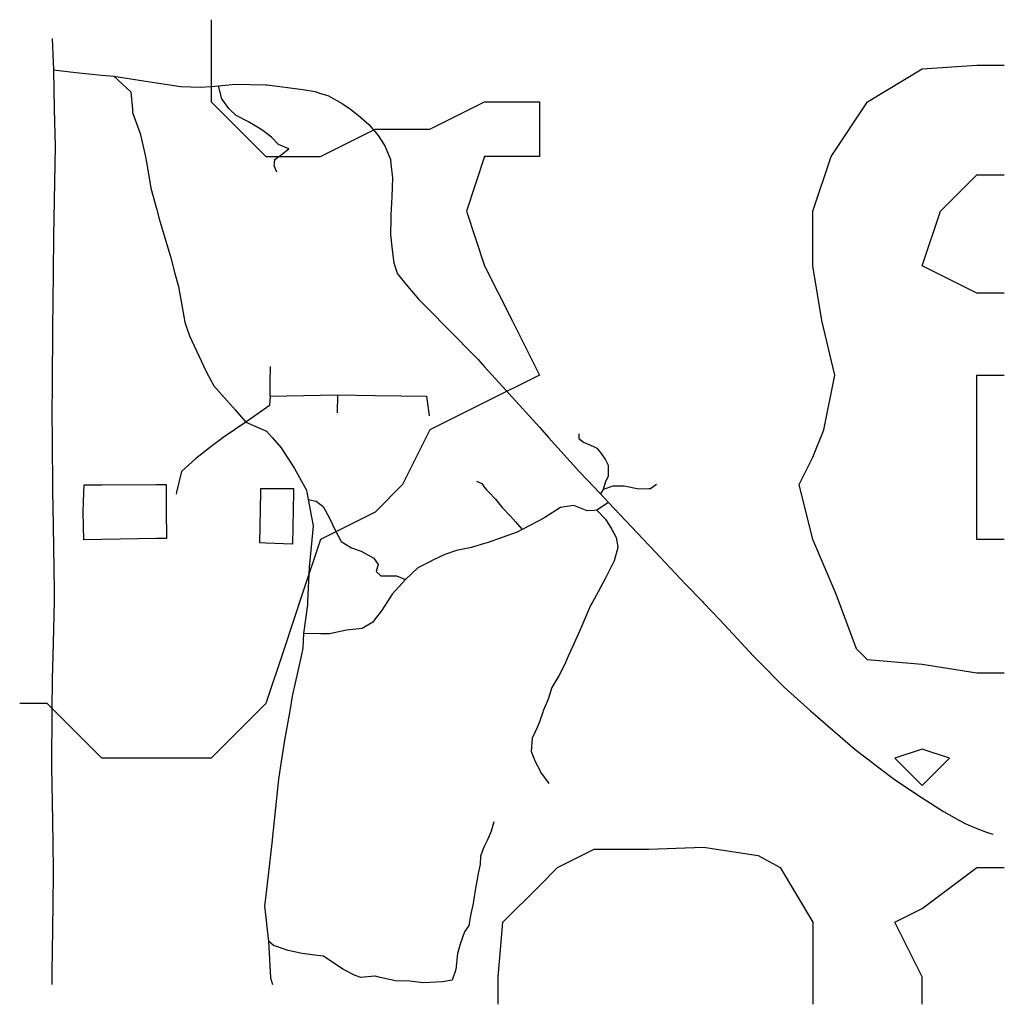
# Model space of a CAD drawing. Header units: millimetres. Extents: x -15 to 525, y -11 to 529.
import ezdxf

# ---------------------------------------------------------------- set-up
doc = ezdxf.new("R2010")
doc.units = ezdxf.units.MM

msp = doc.modelspace()

# ---------------------------------------------------------------- linework, layer by layer
at = {"layer": 'contours'}
for points, elevation in [([(90, 529.1318), (90, 514.1318), (90, 484.1318), (120, 454.1318), (150, 454.1318), (180, 469.1318), (210, 469.1318), (240, 484.1318), (240, 484.1318), (270, 484.1318), (270, 484.1318), (270, 454.1318), (270, 454.1318), (240, 454.1318), (230, 424.1318), (240, 394.1319), (240, 394.1318), (255, 364.1318), (270, 334.1319), (270, 334.1318), (270, 334.1318), (240, 319.1318), (210, 304.1318), (210, 304.1318), (195, 274.1318), (180, 259.1318), (150, 244.1318), (150, 244.1318), (140, 214.1318), (130, 184.1318), (120, 154.1318), (120, 154.1318), (90, 124.1318), (90, 124.1318), (60, 124.1318), (30, 124.1318), (30, 124.1318), (0, 154.1318), (-15, 154.1318)], 11), ([(525, 170.7985), (510, 170.7985), (480, 175.5604), (450, 178.1318), (444, 184.1318), (432.8571, 214.1318), (420, 244.1318), (420, 244.1318), (412.5, 274.1318), (420, 289.1318), (426, 304.1318), (432, 334.1318), (425, 364.1318), (420, 394.1318), (420, 394.1318), (420, 424.1318), (420, 424.1319), (430, 454.1318), (450, 484.1318), (450, 484.1318), (480, 502.1318), (510, 504.1318), (525, 504.1318)], 11), ([(525, 379.1318), (510, 379.1318), (480, 394.1318), (480, 394.1318), (480, 394.1319), (490, 424.1318), (510, 444.1318), (525, 444.1318)], 21), ([(525, 244.1318), (510, 244.1318), (510, 244.1318), (510, 274.1318), (510, 304.1318), (510, 334.1318), (510, 334.1319), (525, 334.1319)], 21), ([(480, 109.1318), (495, 124.1318), (480, 129.1318), (465, 124.1318), (480, 109.1318)], 1), ([(247.5, -10.8682), (247.5, 4.1318), (250, 34.1318), (270, 54.1318), (280, 64.1318), (300, 74.1318), (330, 74.1318), (360, 75.3818), (390, 70.7985), (402, 64.1318), (420, 34.1318), (420, 34.1318), (420, 4.1318), (420, -10.8682)], 11), ([(480, -10.8682), (480, 4.1318), (465, 34.1318), (480, 41.6318), (510, 64.1318), (510, 64.1318), (525, 64.1318)], 11)]:
    msp.add_lwpolyline(points, dxfattribs=dict(at, elevation=elevation))
at = {"layer": 'minor_roads'}
for points in [[(2.7249, 518.8098, 15.2385), (3.1429, 510, 15.2121), (3.5394, 501.6436, 15.3817), (15.8598, 500.1502, 14.6742), (30, 498.7941, 13.8651), (36.6604, 498.1554, 13.4657), (52.8303, 495.5217, 12.5547), (60, 494.4615, 12.1571), (73.4011, 492.4798, 11.5323), (83.9117, 492.0894, 10.9949), (90, 492.5831, 10.6456), (93.9538, 492.9038, 10.4868), (103.3988, 493.6812, 10.1049), (120, 493.3581, 9.5288), (120.6439, 493.3456, 9.5213), (140.2133, 490.8227, 9.416), (147.0487, 489.6728, 9.3927), (150, 488.7389, 9.4073), (154.0219, 487.4664, 9.49), (161.9044, 483.2488, 9.7428), (166.3605, 480, 9.9283), (170.7146, 476.8256, 10.0813), (176.4471, 471.7001, 10.3143), (180, 467.6098, 10.4914), (181.6557, 465.7036, 10.5641), (185.1831, 460.0038, 10.7775), (188.352, 452.432, 11.0519), (188.6354, 450, 11.1457), (189.5269, 442.3491, 11.3876), (189.149, 431.9512, 11.7408), (188.5598, 422.1743, 12.0802), (188.53, 420, 12.1539), (188.4116, 411.3686, 12.2963), (189.2283, 402.9167, 12.4141), (190.1738, 395.7437, 12.508), (192.0199, 390.0627, 12.5565), (192.0702, 390, 12.5564), (197.6695, 383.0282, 12.4106), (203.9254, 375.7526, 12.2494), (210, 369.5803, 12.0952), (219.4288, 360, 11.7947), (236.2711, 342.887, 10.9717), (240, 338.7635, 10.7867), (247.9249, 330, 10.3718), (270, 305.589, 8.9136), (275.0542, 300, 8.616), (292.0325, 281.2252, 7.5393), (300, 272.7763, 7.1146), (302.6182, 270, 7.0185), (303.5522, 269.0095, 6.9851), (307.8882, 264.4031, 6.8334), (330, 240.9665, 6.1432), (330.9119, 240, 6.1354), (350.0538, 219.7112, 5.853), (359.3958, 210, 5.6907), (360, 209.3719, 5.6778), (369.134, 199.8769, 5.6214), (387.5312, 180, 5.1471), (388.0579, 179.431, 5.1347), (390, 177.4649, 5.0911), (404.2352, 163.0537, 4.8855), (418.7992, 150, 4.3575), (419.9533, 148.9655, 4.3512), (420, 148.9253, 4.3509), (443.2781, 128.8619, 4.2726), (450, 123.7378, 4.1214), (454.9034, 120, 4.0601), (465.2618, 112.1039, 4.4426), (480, 102.4598, 4.8121), (491.637, 94.845, 5.0428), (500.4515, 90, 5.1225), (503.8464, 88.134, 5.2944), (510, 85.6214, 5.5491), (515.3119, 83.4526, 5.703), (518.7203, 82.3904, 5.7784)], [(3.5394, 501.6436, 15.3817), (3.9672, 480, 15.8628), (4.3709, 459.5792, 16.139), (4.1966, 450, 16.2867), (3.6508, 420, 16.6018), (3.4835, 410.8055, 16.6152), (3.2954, 390, 16.6374), (3.0241, 360, 16.322), (2.7528, 330, 15.667), (2.5907, 312.081, 15.1362), (2.7316, 300, 14.7738), (3.0815, 270, 14.0974), (3.1733, 262.1302, 13.9844), (3.5579, 240, 13.6674), (3.9767, 215.9048, 13.2951), (3.8317, 210, 13.2045), (3.0952, 180, 12.5832), (2.7954, 167.7891, 12.2641), (2.6516, 150, 11.8004), (2.4089, 120, 10.9942), (2.4043, 119.4231, 10.9801), (2.9493, 90, 10.2571), (3.4455, 63.2168, 9.6213), (3.4029, 60, 9.5457), (3.0054, 30, 8.8064), (2.7044, 7.2794, 8.2117), (2.7036, 0.0601, 8.0214)], [(36.6604, 498.1554, 13.4657), (45.939, 489.5821, 13.2069), (46.7924, 480, 13.5233), (46.9575, 478.1462, 13.5716), (51.0631, 466.7006, 13.7266), (53.8732, 454.7455, 14.0036), (54.6793, 450, 14.1355), (56.9399, 436.6924, 14.4656), (60, 425.5877, 14.7256), (61.5398, 420, 14.8619), (62.0553, 418.1295, 14.8731), (67.9424, 398.547, 15.0112), (70.1631, 390, 15.0999), (72.0383, 382.7829, 15.0304), (75.6101, 363.2007, 14.8878), (76.7219, 360, 14.8566), (78.1726, 355.8236, 14.7486), (87.1283, 336.5095, 14.2189), (90, 331.1427, 14.0684), (90.6114, 330, 14.0359), (91.4823, 328.3724, 13.9827), (103.2501, 315.1466, 13.4721), (109.0375, 308.3623, 13.2185), (120, 303.6538, 12.9259), (120.4112, 303.4771, 12.913), (123.443, 300, 12.7682), (128.4034, 294.3109, 12.5131), (135.7797, 283.0225, 12.0472), (142.228, 271.1133, 11.5687), (142.4371, 270, 11.5332), (143.1921, 265.9791, 11.4221), (145.9192, 251.5681, 11.0085), (144.8318, 240, 10.7729), (143.7667, 228.6688, 10.6433), (142.926, 210, 10.4045), (142.8457, 208.216, 10.3823), (140.6113, 192.4433, 10.2588), (140.3715, 184.3901, 10.1588), (139.3943, 180, 10.1455), (134.5253, 158.1272, 9.9346), (133.0782, 150, 9.8324), (130.232, 134.0141, 9.4805), (128.0141, 120, 9.1416), (126.8485, 112.6349, 8.9635), (124.5119, 90, 8.361), (123.2247, 77.5307, 7.9877), (121.2502, 60, 7.4602), (120, 48.9005, 7.0673), (119.3345, 42.9919, 6.8592), (120, 36.7259, 6.5992), (120.7144, 30, 6.3237), (121.372, 23.8084, 6.0904), (122.5273, 3.6333, 5.3555), (123.595, 0.046, 5.2063)], [(307.8882, 264.4031, 6.8334), (301.6126, 260.1131, 6.706), (300, 260.0259, 6.7046), (296.3114, 259.8265, 6.7473), (288.9616, 262.7465, 6.9449), (281.6206, 261.5797, 7.0053), (273.0848, 256.0296, 6.9155), (270, 254.4364, 6.8942), (265.1554, 251.9344, 6.907), (260.5889, 249.581, 6.9135), (257.7957, 248.1449, 6.9148), (249.5633, 245.2266, 6.9629), (241.331, 242.3084, 6.9983), (240, 241.8977, 7.0056), (233.8498, 240, 7.1832), (232.8046, 239.6775, 7.217), (224.5723, 237.9269, 7.5082), (218.1041, 235.8796, 7.7092), (211.6357, 232.6738, 7.8624), (210, 231.862, 7.9001), (203.4031, 228.5879, 8.0819), (196.6404, 222.1572, 8.1789), (189.2986, 213.9843, 8.2777), (186.709, 210, 8.2878), (183.4083, 204.9215, 8.3611), (180, 200.4775, 8.4468), (178.7036, 198.7871, 8.4785), (172.8323, 195.2847, 8.7088), (164.3062, 194.4146, 9.1288), (154.8979, 192.3676, 9.5767), (150, 192.3935, 9.8294), (140.6113, 192.4433, 10.2588)], [(301.6126, 260.1131, 6.706), (306.3069, 255.1546, 6.5471), (309.5403, 249.8996, 6.3846), (312.1857, 245.2193, 6.2433), (313.023, 240, 6.086), (313.0763, 239.6681, 6.0754), (311.0082, 232.3657, 5.8354), (306.6063, 223.6086, 5.5418), (302.1862, 215.4261, 5.2644), (300, 211.391, 5.1267), (299.2463, 210, 5.0877), (298.0693, 207.8274, 5.0463), (292.1876, 194.1125, 4.7856), (288.3738, 185.6334, 4.6386), (285.8671, 180, 4.546), (283.9534, 175.6993, 4.586), (280.7187, 169.2775, 4.6526), (276.9051, 162.8557, 4.7295), (274.8371, 156.4337, 4.7839), (272.1449, 150, 4.8489), (271.9055, 149.4279, 4.8759), (270, 144.1263, 5.119), (268.9645, 141.2452, 5.2544), (266.0146, 135.1106, 5.5429), (265.4349, 127.8081, 5.8302), (267.7771, 122.2567, 6.0245), (268.9114, 120, 6.1063), (270, 117.8341, 6.2471), (270.7164, 116.4087, 6.3397), (275.1349, 110.2732, 6.7534)]]:
    msp.add_polyline3d(points, dxfattribs=at)
at = {"layer": 'parks'}
for points in [[(19.7289, 258.9868, 13.7769), (20.1666, 270, 13.8921), (20.3278, 274.0553, 13.9736), (30, 274.106, 13.8543), (60, 274.263, 13.4183), (65.4112, 274.2913, 13.3153), (65.3857, 270, 13.2487), (65.3269, 260.1123, 13.1763), (65.5181, 244.6637, 13.0575), (60, 244.5718, 13.1705), (30, 244.0724, 13.5432), (20.1774, 243.9088, 13.609), (19.7289, 258.9868, 13.7769)], [(116.6558, 242.2392, 11.7608), (117.291, 270, 12.1694), (117.339, 272.0984, 12.2188), (120, 272.0981, 12.162), (126.793, 272.0973, 11.9888), (135.2272, 272.0964, 11.7738), (135.1816, 270, 11.72), (134.5623, 241.5607, 11.1582), (120, 242.1125, 11.6618), (116.6558, 242.2392, 11.7608)]]:
    msp.add_polyline3d(points, dxfattribs=at)
at = {"layer": 'paths'}
for points in [[(126.0776, 445.5257, 12.0541), (124.608, 448.9362, 11.9337), (124.6974, 450, 11.887), (124.9024, 452.4392, 11.7517), (128.4307, 455.0615, 11.5527), (132.5471, 458.2768, 11.3142), (126.9521, 460.6128, 11.2773), (123.1397, 464.7001, 11.1156), (120, 467.1253, 11.0316), (117.8481, 468.7876, 11.0081), (110.4893, 473.1718, 11.0071), (103.7276, 476.6756, 11.0444), (100.144, 480, 10.9939), (99.6212, 480.4849, 10.984), (95.7905, 485.7307, 10.8205), (93.9538, 492.9038, 10.4868)], [(122.3152, 322.7066, 13.3019), (122.3901, 330, 13.4638), (122.4824, 338.9985, 13.6139)], [(122.3152, 322.7066, 13.3019), (121.9379, 317.4891, 13.1929), (120, 316.1181, 13.2028), (109.0375, 308.3623, 13.2185), (96.6833, 300, 13.2381), (94.8968, 298.7908, 13.2435), (90, 294.9865, 13.2522), (81.3715, 288.2831, 13.2655), (73.7267, 281.2687, 13.2749), (71.0168, 270, 13.137), (70.7761, 268.9991, 13.1342)], [(122.3152, 322.7066, 13.3019), (150, 323.1684, 12.7478), (159.2861, 323.3233, 12.5294), (159.1563, 313.5093, 12.2793)], [(159.2861, 323.3233, 12.5294), (180, 323.0693, 12.0264), (208.0996, 322.7246, 11.2829), (209.4857, 311.9373, 10.8847)], [(291.7317, 301.9839, 8.2569), (291.6691, 300, 8.2065), (291.6487, 299.352, 8.1842), (294.1475, 297.4612, 8.0581), (297.9785, 295.7092, 7.9086), (300, 294.7903, 7.8316), (301.5064, 294.1056, 7.7916), (303.858, 291.1861, 7.6734), (306.2096, 287.6643, 7.5426), (307.8263, 284.9024, 7.4463), (307.8259, 281.5384, 7.3472), (307.8256, 278.6192, 7.2611), (306.3552, 275.8484, 7.1861), (305.0317, 271.4559, 7.0577), (304.1513, 270, 7.0151), (303.5522, 269.0095, 6.9851)], [(235.611, 275.9772, 8.7129), (238.3947, 274.7258, 8.5604), (240, 272.6, 8.408), (241.0403, 271.2224, 8.3175), (242.27, 270, 8.2292), (246.0378, 266.2546, 7.9624), (249.5652, 261.5834, 7.6691), (254.2687, 256.9122, 7.357), (256.9236, 253.6961, 7.1621), (260.5889, 249.581, 6.9135)], [(334.2944, 274.1492, 7.1191), (330.9775, 271.8977, 7.0151), (330, 271.853, 6.9968), (324.5094, 271.6019, 7.0071), (316.5715, 273.3636, 7.0754), (310.3883, 273.3643, 7.0972), (305.0317, 271.4559, 7.0577)], [(143.1921, 265.9791, 11.4221), (147.547, 265.0982, 11.2837), (150, 263.2286, 11.1708), (151.3778, 262.1785, 11.0994), (154.9051, 255.7559, 10.8186), (157.8445, 249.6206, 10.5581), (161.3717, 242.8922, 10.2541), (165.9749, 240, 10.0074), (166.9482, 239.3885, 9.9574), (172.24, 237.6456, 9.7174), (179.3048, 233.836, 9.3434), (180, 232.7962, 9.2865), (181.6472, 230.3326, 9.141), (180.4708, 226.5425, 9.0865), (183.1165, 224.2068, 8.8934), (187.5357, 224.2063, 8.6824), (191.6426, 224.2058, 8.4864), (196.6404, 222.1572, 8.1789)], [(245.0341, 89.1843, 7.6638), (243.637, 84.0967, 7.8576), (241.5785, 79.417, 7.9958), (240, 76.0973, 8.0761), (239.2167, 74.45, 8.1157), (237.7463, 70.3633, 8.2215), (237.4609, 65.9891, 8.3754), (236.3049, 60, 8.5472), (236.275, 59.8451, 8.5491), (234.8133, 51.6715, 8.6459), (233.6364, 44.369, 8.7203), (232.4598, 38.818, 8.7467), (231.2739, 32.3959, 8.7739), (229.6711, 30, 8.6923), (228.9306, 28.8931, 8.6208), (226.5779, 22.1746, 8.3366), (225.1072, 16.9202, 8.1309), (224.2242, 8.1534, 7.9066), (222.1656, 2.3153, 7.6129), (216.8735, 1.4262, 7.0947), (210, 1.0542, 6.433), (206.2802, 0.8529, 6.235), (198.9395, 1.7341, 5.8806), (191.0015, 2.0223, 5.4803), (186.8856, 2.8939, 5.2966), (182.7697, 3.7748, 5.1151), (180, 4.5291, 4.9995), (179.5358, 4.6555, 5.0005), (172.1857, 3.776, 4.9172), (168.9519, 4.944, 4.9333), (162.1903, 8.4478, 5.0022), (151.5979, 15.4551, 5.158), (150, 15.6536, 5.1525), (146.894, 16.0395, 5.2361), (139.8472, 16.93, 5.4268), (132.2034, 18.6731, 5.6613), (124.2657, 21.3059, 5.9355), (121.372, 23.8084, 6.0904)]]:
    msp.add_polyline3d(points, dxfattribs=at)

doc.saveas('drawing.dxf')
